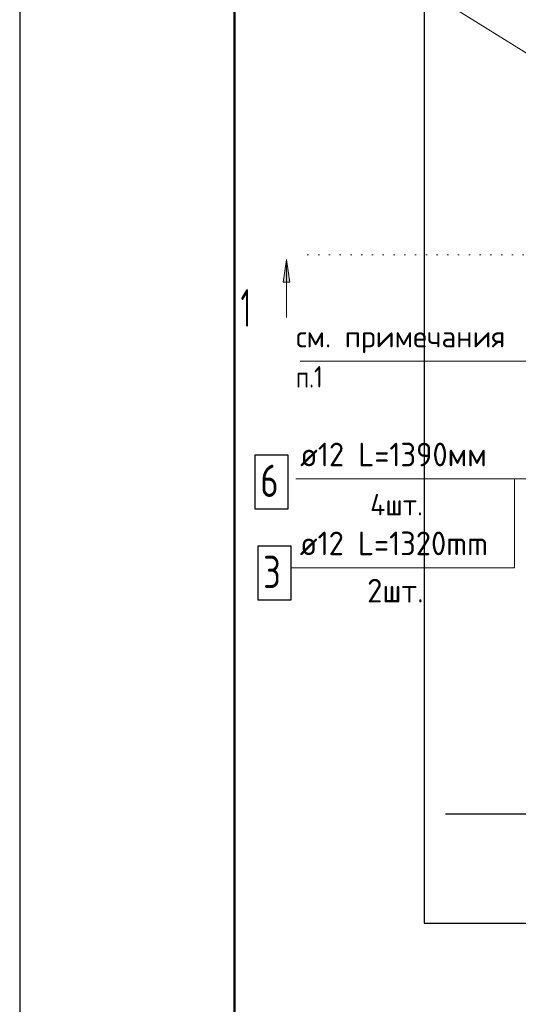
# Model space of a CAD drawing. Header units: millimetres. Extents: x 0 to 21005, y 0 to 14850.
# Tile 6 of 20: x 0 to 2322, y 7964 to 12545. Entities that reach past the tile are written whole.
import ezdxf

# ---------------------------------------------------------------- set-up
doc = ezdxf.new("R2010")
doc.units = ezdxf.units.MM
doc.linetypes.add('______5', pattern=[550, 400, -50, 50, -50])
doc.linetypes.add('______9', pattern=[50, 0, -50])
for name, color, linetype, lineweight in [('Standard', 7, 'Continuous', 25), ('Обрамление П-обр. равн.', 7, 'Continuous', 25), ('Общий01', 7, 'Continuous', 13), ('Позиционная метка линия выноска', 7, 'Continuous', 13), ('Текст_ общее', 7, 'Continuous', 25)]:
    doc.layers.add(name, color=color, linetype=linetype, lineweight=lineweight)
doc.layers.add('Оси', color=7, linetype='______5', true_color=0x656565)
doc.styles.add('ISOCPEUR', font='txt')

msp = doc.modelspace()

# ---------------------------------------------------------------- hatches: boundary and pattern name
at = {"layer": 'Общий01', "linetype": 'Continuous', "lineweight": 13, "transparency": 33554687}
msp.add_hatch(color=7, dxfattribs=at).paths.add_polyline_path([(1227.4, 11323.9), (1242.4, 11428.9), (1257.4, 11323.9)], flags=16)

# ---------------------------------------------------------------- linework, layer by layer
at = {"color": 7, "linetype": 'Continuous', "lineweight": 25, "transparency": 33554687}
msp.add_lwpolyline([(1095.6, 10269.4), (1250.6, 10269.4), (1250.6, 10519.4), (1095.6, 10519.4), (1095.6, 10269.4)], dxfattribs=at)
at = {"layer": 'Standard', "color": 7, "linetype": 'Continuous', "lineweight": 25, "transparency": 33554687}
msp.add_line((1000, 14600), (1000, 529.1), dxfattribs=at)
msp.add_lwpolyline([(0, 0), (21000, 0), (21000, 14850), (0, 14850), (0, 0)], close=True, dxfattribs=at)
at = {"layer": 'Standard', "color": 7, "linetype": 'Continuous', "lineweight": 13, "transparency": 33554687}
msp.add_lwpolyline([(21000, 14850), (0, 14850), (0, 0), (21000, 0), (21000, 14850)], dxfattribs=at)
at = {"layer": 'Standard', "color": 7, "linetype": 'Continuous', "lineweight": 50, "transparency": 33554687}
msp.add_lwpolyline([(1000, 14600), (20750, 14600), (20750, 250), (1000, 250), (1000, 14600)], close=True, dxfattribs=at)
at = {"layer": 'Standard', "color": 254, "linetype": 'Continuous', "lineweight": 25, "true_color": 0xc4c4ff, "transparency": 33554687}
msp.add_lwpolyline([(1883, 8340.8), (9518.9, 8340.8), (9518.9, 12673.7), (1883, 12673.7), (1883, 8340.8)], dxfattribs=at)
at = {"layer": 'Обрамление П-обр. равн.', "color": 7, "linetype": 'Continuous', "lineweight": 25, "transparency": 33554687}
msp.add_lwpolyline([(1108.7, 9845.5), (1263.7, 9845.5), (1263.7, 10095.5), (1108.7, 10095.5), (1108.7, 9845.5)], dxfattribs=at)
at = {"layer": 'Общий01', "color": 7, "linetype": 'Continuous', "lineweight": 13, "transparency": 33554687}
for p, q in [((1227.4, 11323.9), (1242.4, 11428.9)), ((1242.4, 11428.9), (1242.4, 11158.9)), ((1242.4, 11428.9), (1242.4, 11428.9)), ((1242.4, 11428.9), (1242.4, 11428.9)), ((1242.4, 11428.9), (1242.4, 11428.9)), ((1242.4, 11428.9), (1257.4, 11323.9)), ((1257.4, 11323.9), (1227.4, 11323.9)), ((1242.4, 11323.9), (1242.4, 11316.4))]:
    msp.add_line(p, q, dxfattribs=at)
at = {"layer": 'Общий01', "color": 7, "linetype": '______9', "lineweight": 13, "transparency": 33554687}
msp.add_line((1342.3, 11450.5), (7219.2, 11450.5), dxfattribs=at)
at = {"layer": 'Оси', "color": 8, "linetype": '______5', "lineweight": -3, "transparency": 33554687}
msp.add_line((1982.8, 8850.5), (9881.3, 8850.5), dxfattribs=at)
at = {"layer": 'Позиционная метка линия выноска', "color": 7, "linetype": 'Continuous', "lineweight": 13, "transparency": 33554687}
msp.add_lwpolyline([(2304.6, 10408), (2304.6, 10364.5), (2304.6, 9994.5), (1263.7, 9994.5)], dxfattribs=at)
at = {"layer": 'Текст_ общее', "color": 7, "linetype": 'Continuous', "lineweight": 13, "transparency": 33554687}
msp.add_line((1305.4, 10956.5), (2588.4, 10956.5), dxfattribs=at)
for points in [[(3066.6, 13253.3), (1966.6, 13253.3), (1966.6, 12633.3), (3038.6, 11969.1)], [(1285.6, 10408), (3295.6, 10408), (3373.1, 10370.3)]]:
    msp.add_lwpolyline(points, dxfattribs=at)

# ---------------------------------------------------------------- texts
at = {"color": 7, "linetype": 'Continuous', "lineweight": 13, "transparency": 33554687, "attachment_point": 7, "style": 'ISOCPEUR'}
for s, insert, char_height, width in [('\\W0.94;ø12 L=1390мм ', (1305.6, 10466.7), 110, 1030.071), ('\\W0.78;6', (1120.6, 10324.4), 150, 163.203)]:
    msp.add_mtext(s, dxfattribs=dict(at, insert=insert, char_height=char_height, width=width))
at = {"layer": 'Обрамление П-обр. равн.', "color": 7, "linetype": 'Continuous', "lineweight": 13, "transparency": 33554687, "attachment_point": 7, "style": 'ISOCPEUR'}
for s, insert, char_height, width in [('\\W0.94;ø12 L=1320mm ', (1304.4, 10053.2), 110, 1052.188), ('\\W0.78;3', (1133.7, 9900.5), 150, 163.203), ('\\W0.94;2шт. ', (1617.9, 9833.2), 110, 425.804)]:
    msp.add_mtext(s, dxfattribs=dict(at, insert=insert, char_height=char_height, width=width))
at = {"layer": 'Общий01', "color": 7, "linetype": 'Continuous', "lineweight": 35, "transparency": 33554687, "insert": (1028.7, 11116.1), "char_height": 175, "width": 136.111, "attachment_point": 7, "style": 'ISOCPEUR'}
msp.add_mtext('\\W0.56;1', dxfattribs=at)
at = {"layer": 'Текст_ общее', "color": 7, "linetype": 'Continuous', "lineweight": 18, "transparency": 33554687, "char_height": 100, "attachment_point": 7, "style": 'ISOCPEUR'}
for s, insert, width in [('\\W0.98;см. примечания', (1286.4, 10993.1), 998.379), ('\\W0.79;п.1', (1286.4, 10833.1), 189.354), ('\\W0.94;4шт.', (1631.9, 10238.5), 336.646)]:
    msp.add_mtext(s, dxfattribs=dict(at, insert=insert, width=width))

doc.saveas('drawing.dxf')
